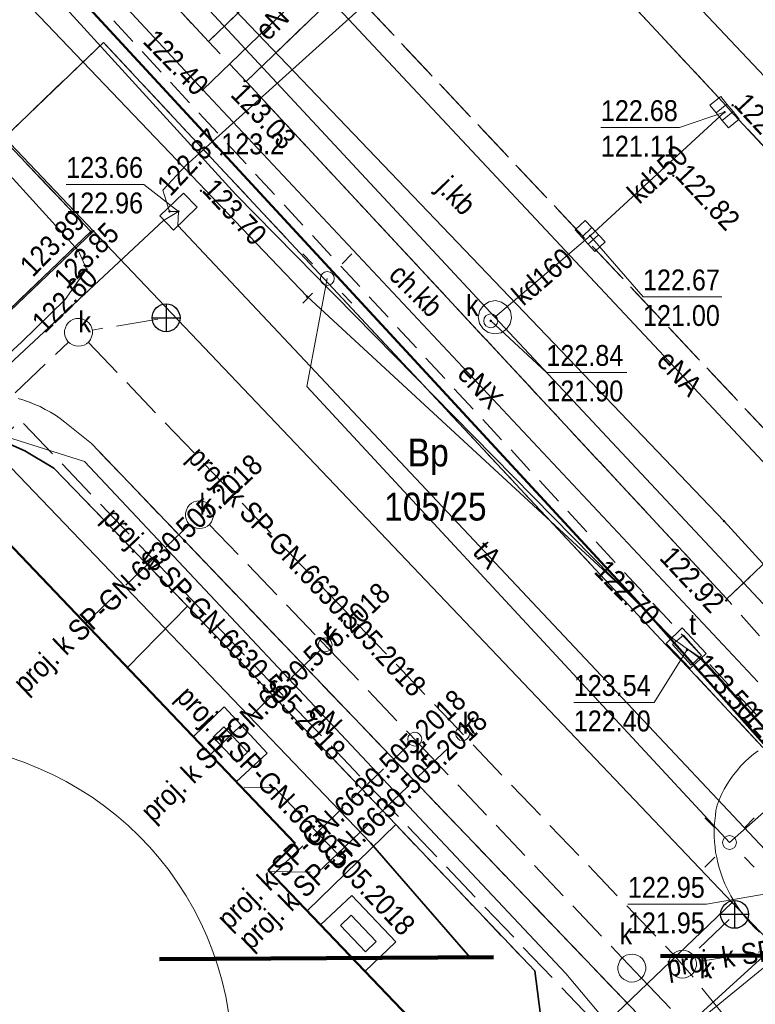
# Model space of a CAD drawing. Extents: x 6439600 to 6443631, y 5654340 to 5654937.
# Tile 43 of 54: x 6440954 to 6440980, y 5654752 to 5654787. Entities that reach past the tile are written whole.
import ezdxf
from ezdxf.enums import TextEntityAlignment as Align

# ---------------------------------------------------------------- set-up
doc = ezdxf.new("R2010")
doc.units = 0
doc.header["$MEASUREMENT"] = 0
for name, pattern in [('1.0_0.5', [1.5, 1, -0.5]), ('1.5_0.5', [2, 1.5, -0.5]), ('2', [0.9, 0.6, -0.3]), ('219-500', [0]), ('PRZER3-1', [4, 3, -1])]:
    doc.linetypes.add(name, pattern=pattern)
doc.layers.get('0').update_dxf_attribs({"color": 2, "linetype": 'CONTINUOUS', "lineweight": 5})
doc.layers.add('!wymiary', color=150, linetype='CONTINUOUS', lineweight=15)
doc.layers.add('z - MPZT', color=121, linetype='PRZER3-1', lineweight=18)
for name, color, linetype in [('203-punkt graniczny', 7, 'CONTINUOUS'), ('209-oznaczenie konturu klasyfikacyjnego', 7, 'CONTINUOUS'), ('211-numer działki ewidencyjnej', 7, 'CONTINUOUS'), ('218-kontur użytku gruntowego', 7, 'CONTINUOUS'), ('219-działka ewidencyjna', 7, 'CONTINUOUS'), ('312-budynek ewidencyjny', 7, 'CONTINUOUS'), ('chodnik', 7, 'CONTINUOUS'), ('chodnik-Atr17', 7, 'CONTINUOUS'), ('jezdnia', 7, 'CONTINUOUS'), ('jezdnia-Atr17', 7, 'CONTINUOUS'), ('komora podziemna', 7, 'CONTINUOUS'), ('kratka ściekowa', 7, 'CONTINUOUS'), ('krawężnik', 7, 'CONTINUOUS'), ('latarnia', 7, 'CONTINUOUS'), ('ogrodzenie trwałe', 7, 'CONTINUOUS'), ('pikieta naturalna', 7, 'CONTINUOUS'), ('pikieta naturalna-Atr2', 7, 'CONTINUOUS'), ('pikieta sztuczna', 7, 'CONTINUOUS'), ('pikieta sztuczna-Atr2', 7, 'CONTINUOUS'), ('przewód ciepłowniczy', 7, 'CONTINUOUS'), ('przewód elektroenergetyczny podziemny', 7, 'CONTINUOUS'), ('przewód elektroenergetyczny podziemny-Atr1', 7, 'CONTINUOUS'), ('przewód kanalizacyjny', 7, 'CONTINUOUS'), ('przewód kanalizacyjny - ob. projektowany', 7, 'CONTINUOUS'), ('przewód kanalizacyjny - ob. projektowany-Atr1', 7, 'CONTINUOUS'), ('przewód kanalizacyjny-Atr1', 7, 'CONTINUOUS'), ('przewód telekomunikacyjny podziemny', 7, 'CONTINUOUS'), ('przewód telekomunikacyjny podziemny-Atr1', 7, 'CONTINUOUS'), ('przewód wodociągowy - ob. projektowany', 7, 'CONTINUOUS'), ('przewód wodociągowy - ob. projektowany-Atr1', 7, 'CONTINUOUS'), ('rzedna', 7, 'CONTINUOUS'), ('rzedna-Atr2', 7, 'CONTINUOUS'), ('rzedna-Atr3', 7, 'CONTINUOUS'), ('studnia kanalizacyjna - ob. projektowany', 7, 'CONTINUOUS'), ('studnia kanalizacyjna - ob. projektowany-Atr17', 7, 'CONTINUOUS'), ('taras', 7, 'CONTINUOUS'), ('wylot kanału - ob. projektowany', 7, 'CONTINUOUS'), ('właz do komory lub kanału', 7, 'CONTINUOUS'), ('właz do komory lub kanału - okrągły', 7, 'CONTINUOUS'), ('właz do komory lub kanału - okrągły-Atr17', 7, 'CONTINUOUS'), ('właz do komory lub kanału-Atr17', 7, 'CONTINUOUS'), ('Zakres', 7, 'CONTINUOUS')]:
    doc.layers.add(name, color=color, linetype=linetype)
doc.styles.add('MapaZas', font='geodezja.shx', dxfattribs={"width": 0.9})
doc.linetypes.add('902-500', pattern='A,3.75,0,[1,ksztalty.shx,S=0.5,R=0,X=0,Y=0],3.75', length=7.5)
doc.linetypes.add('NLZ', pattern='A,3,-1,[35,msgB.shx,S=0.008,R=0,X=-0.5,Y=0],3', length=7)

# ---------------------------------------------------------------- blocks, each defined once
blk = doc.blocks.new('203')
at = {"linetype": 'Continuous', "lineweight": 0}
h = blk.add_hatch(color=0, dxfattribs=at)
edge = h.paths.add_edge_path()
edge.add_arc((0, 0), 0.045, 0, 360)
blk = doc.blocks.new('PW01')
at = {"linetype": 'Continuous', "lineweight": 13}
h = blk.add_hatch(color=0, dxfattribs=at)
edge = h.paths.add_edge_path()
edge.add_arc((0, 0), 0.045, 0, 360)
blk = doc.blocks.new('US22')
at = {"color": 0, "linetype": 'Continuous', "lineweight": 13}
blk.add_circle((0, 0), 0.25, dxfattribs=at)
blk = doc.blocks.new('SM01')
at = {"color": 0, "linetype": 'Continuous', "lineweight": 13}
for p, q in [((-0.53, 0.531), (-0.883, 0.884)), ((0.531, 0.531), (0.884, 0.884)), ((-0.53, -0.53), (-0.883, -0.883)), ((0.531, -0.53), (0.884, -0.883))]:
    blk.add_line(p, q, dxfattribs=at)
blk.add_circle((0, 0), 0.25, dxfattribs=at)
blk = doc.blocks.new('US05')
at = {"color": 0, "linetype": 'Continuous', "lineweight": 13}
for p, q in [((-0.525, -0.25), (-0.525, 0.25)), ((-0.525, 0.25), (-0.175, 0.25)), ((-0.175, -0.25), (-0.175, 0.25)), ((-0.175, 0.25), (0.175, 0.25)), ((0.175, -0.25), (0.175, 0.25)), ((0.175, 0.25), (0.525, 0.25)), ((0.525, -0.25), (0.525, 0.25)), ((-0.525, -0.25), (-0.175, -0.25)), ((-0.175, -0.25), (0.175, -0.25)), ((0.175, -0.25), (0.525, -0.25))]:
    blk.add_line(p, q, dxfattribs=at)
blk = doc.blocks.new('US15')
at = {"color": 0, "linetype": 'Continuous', "lineweight": 13}
blk.add_circle((0, 0), 0.25, dxfattribs=at)
blk = doc.blocks.new('SUKE')
at = {"color": 0, "linetype": 'Continuous'}
for p, q in [((0, 0.5), (0, -0.5)), ((-0.5, 0), (0.5, 0))]:
    blk.add_line(p, q, dxfattribs=at)
blk.add_circle((-0.001, -0.001), 0.5, dxfattribs=at)

msp = doc.modelspace()

# ---------------------------------------------------------------- linework, layer by layer
at = {"layer": '!wymiary', "linetype": 'Continuous', "lineweight": 18}
msp.add_circle((6440950, 5654750), 11.4, dxfattribs=at)
at = {"layer": '218-kontur użytku gruntowego', "color": 3, "linetype": 'Continuous', "lineweight": 13, "flags": 128}
for points in [[(6440964.09, 5654777.43), (6440951.87, 5654790.22)], [(6440951.87, 5654790.22), (6440964.09, 5654777.43)], [(6440909.03, 5654734.49), (6440956.42, 5654779.78)], [(6440956.42, 5654779.78), (6440909.03, 5654734.49)], [(6440956.42, 5654779.78), (6440979.36, 5654755.67)], [(6440979.36, 5654755.67), (6440956.42, 5654779.78)], [(6440975.96, 5654766.48), (6440964.09, 5654777.43)], [(6440964.09, 5654777.43), (6440975.96, 5654766.48)], [(6440984.25, 5654757.15), (6440975.96, 5654766.48)], [(6440975.96, 5654766.48), (6440984.25, 5654757.15)], [(6440979.36, 5654755.67), (6440980.87, 5654754.1)], [(6440980.87, 5654754.1), (6440979.36, 5654755.67)]]:
    msp.add_lwpolyline(points, dxfattribs=at)
at = {"layer": '219-działka ewidencyjna', "color": 3, "linetype": '219-500', "lineweight": 13, "flags": 128}
for points in [[(6440881.38, 5654871.41), (6440979.07, 5654769.37)], [(6440964.09, 5654777.43), (6440951.87, 5654790.22)], [(6440949.04, 5654787.52), (6440956.42, 5654779.78)], [(6440909.03, 5654734.49), (6440956.42, 5654779.78)], [(6440979.36, 5654755.67), (6440956.42, 5654779.78)], [(6440975.96, 5654766.48), (6440964.09, 5654777.43)], [(6440984.25, 5654757.15), (6440975.96, 5654766.48)], [(6440980.87, 5654754.1), (6440979.36, 5654755.67)]]:
    msp.add_lwpolyline(points, dxfattribs=at)
at = {"layer": '219-działka ewidencyjna', "color": 3, "linetype": '219-500', "lineweight": 13}
for points in [[(6440979.07, 5654769.37), (6441011.675, 5654733.678)], [(6440956.357, 5654733.678), (6440979.36, 5654755.67)], [(6440980.87, 5654754.1), (6440958.429, 5654733.678)]]:
    msp.add_lwpolyline(points, dxfattribs=at)
at = {"layer": '312-budynek ewidencyjny', "color": 7, "linetype": 'Continuous', "lineweight": 50, "flags": 128}
for points in [[(6440952.32, 5654769.67), (6440963.67, 5654757.79)], [(6440963.67, 5654757.79), (6440962.7, 5654756.84)], [(6440962.7, 5654756.84), (6440968.82, 5654750.43)]]:
    msp.add_lwpolyline(points, dxfattribs=at)
at = {"layer": 'chodnik', "color": 7, "linetype": '1.0_0.5', "lineweight": 13, "flags": 128}
msp.add_lwpolyline([(6440980.53, 5654762.09), (6440987.28, 5654754.96), (6440987.44, 5654755.1), (6440987.65, 5654755.28), (6440987.85, 5654755.46), (6440988.04, 5654755.64), (6440988.23, 5654755.83), (6440988.42, 5654756.02), (6440988.61, 5654756.22), (6440988.69, 5654756.31), (6440981.97, 5654763.41), (6440979.17, 5654766.58), (6440961.9, 5654785.16), (6440960.55, 5654786.59), (6440955.77, 5654791.75), (6440951.12, 5654796.56), (6440949.8, 5654795.26)], close=True, dxfattribs=at)
at = {"layer": 'chodnik', "color": 7, "linetype": '1.0_0.5', "lineweight": 13}
for points in [[(6440977.06, 5654750.53), (6440956.35, 5654772.15), (6440955.39, 5654772.92), (6440955.22, 5654773.05), (6440955.05, 5654773.17), (6440954.87, 5654773.28), (6440954.69, 5654773.38), (6440954.5, 5654773.48), (6440954.31, 5654773.56), (6440954.15, 5654773.63), (6440953.92, 5654773.71), (6440953.72, 5654773.77)], [(6440952.81, 5654772.39), (6440953.95, 5654771.89), (6440954.99, 5654771.27), (6440959.8, 5654766.31), (6440967.28, 5654758.47), (6440972.27, 5654753.22), (6440972.52, 5654751.27), (6440966.46, 5654745.53), (6440961.89, 5654741.19), (6440958.59, 5654738.08), (6440955.67, 5654735.26), (6440954.022, 5654733.678)]]:
    msp.add_lwpolyline(points, dxfattribs=at)
at = {"layer": 'jezdnia', "color": 7, "linetype": '1.5_0.5', "lineweight": 13}
for points in [[(6440861.609, 5654900.411), (6440863.69, 5654898.18), (6440871.93, 5654889.17), (6440876.06, 5654884.79), (6440879.48, 5654881.22), (6440906.8, 5654851.86), (6440923.44, 5654833.94), (6440929.76, 5654827.01), (6440946.76, 5654808.73), (6440952.95, 5654802.31), (6440964.82, 5654789.35), (6440983.59, 5654769.41), (6440986.02, 5654766.81), (6440986.68, 5654766.1), (6440989.64, 5654762.78), (6440998.11, 5654753.44), (6441004.18, 5654747.07), (6441016.644, 5654733.678)], [(6441026.268, 5654733.678), (6441014.05, 5654746.81), (6441013.69, 5654747.24), (6440979.44, 5654783.96), (6440979.03, 5654784.41), (6440957.47, 5654807.58), (6440948.41, 5654817.56), (6440937.72, 5654829.04), (6440912.17, 5654856.41), (6440871.169, 5654900.411)], [(6440980.47, 5654761.24), (6440977.87, 5654764.02), (6440976.98, 5654764.93), (6440956.78, 5654786.56), (6440953.17, 5654783.1), (6440956.33, 5654779.77), (6440949.03, 5654772.79)], [(6440927.47, 5654752.22), (6440932.21, 5654756.9), (6440935.64, 5654760), (6440949.03, 5654772.79), (6440956.33, 5654779.77), (6440953.17, 5654783.1), (6440952.1, 5654784.15), (6440922.97, 5654756.33), (6440899.252, 5654733.678)], [(6440953.72, 5654773.77), (6440953.92, 5654773.71), (6440954.15, 5654773.63), (6440954.31, 5654773.56), (6440954.5, 5654773.48), (6440954.69, 5654773.38), (6440954.87, 5654773.28), (6440955.05, 5654773.17), (6440955.22, 5654773.05), (6440955.39, 5654772.92), (6440956.35, 5654772.15), (6440977.06, 5654750.53)], [(6440980.34, 5654754.61), (6440980.17, 5654754.78), (6440980.01, 5654754.95), (6440979.85, 5654755.13), (6440979.78, 5654755.22), (6440979.7, 5654755.32), (6440979.57, 5654755.51), (6440979.44, 5654755.71), (6440979.32, 5654755.92), (6440979.21, 5654756.13), (6440979.1, 5654756.34), (6440979.01, 5654756.56), (6440978.95, 5654756.74), (6440978.89, 5654756.92), (6440978.85, 5654757.1), (6440978.81, 5654757.29), (6440978.77, 5654757.48), (6440978.75, 5654757.66), (6440978.73, 5654757.85), (6440978.72, 5654758.04), (6440978.72, 5654758.23), (6440978.72, 5654758.42), (6440978.74, 5654758.61), (6440978.76, 5654758.8), (6440978.78, 5654758.98), (6440978.82, 5654759.17), (6440978.9, 5654759.36), (6440978.98, 5654759.55), (6440979.07, 5654759.74), (6440979.18, 5654759.92), (6440979.29, 5654760.09), (6440979.41, 5654760.26), (6440979.54, 5654760.42), (6440979.68, 5654760.58), (6440979.82, 5654760.73), (6440979.97, 5654760.87), (6440980.13, 5654761), (6440980.3, 5654761.12)]]:
    msp.add_lwpolyline(points, dxfattribs=at)
at = {"layer": 'jezdnia', "color": 7, "linetype": '1.5_0.5', "lineweight": 13, "flags": 128}
for points in [[(6440958.55, 5654794.4), (6440958.47, 5654794.31), (6440955.77, 5654791.75), (6440960.55, 5654786.59), (6440963.42, 5654789.37), (6440963.61, 5654789.52), (6440963.84, 5654789.62), (6440964.08, 5654789.65), (6440964.32, 5654789.63), (6440964.55, 5654789.55), (6440964.82, 5654789.35), (6440952.95, 5654802.31), (6440946.76, 5654808.73), (6440948.08, 5654806.84), (6440948.28, 5654806.4), (6440948.44, 5654805.94), (6440948.55, 5654805.46), (6440948.6, 5654804.97), (6440948.61, 5654804.48), (6440948.58, 5654804), (6440948.55, 5654803.8), (6440948.49, 5654803.52), (6440948.35, 5654803.05), (6440948.18, 5654802.6), (6440947.96, 5654802.17), (6440947.69, 5654801.75), (6440947.38, 5654801.38), (6440947.05, 5654801.02), (6440945.72, 5654799.71), (6440944.2, 5654798.25), (6440948.36, 5654793.9), (6440949.8, 5654795.26), (6440951.15, 5654796.59), (6440951.52, 5654796.91), (6440951.93, 5654797.19), (6440952.36, 5654797.42), (6440952.82, 5654797.62), (6440953.29, 5654797.75), (6440953.78, 5654797.84), (6440954.1, 5654797.86), (6440954.76, 5654797.84), (6440955.25, 5654797.77), (6440955.73, 5654797.64), (6440956.19, 5654797.47), (6440956.62, 5654797.24), (6440957.04, 5654796.96), (6440958.63, 5654795.72), (6440958.69, 5654795.62), (6440958.75, 5654795.51), (6440958.79, 5654795.4), (6440958.82, 5654795.29), (6440958.82, 5654795.17), (6440958.82, 5654795), (6440958.81, 5654794.93), (6440958.79, 5654794.81), (6440958.75, 5654794.7), (6440958.69, 5654794.59), (6440958.63, 5654794.49)], [(6440983.59, 5654769.41), (6440964.82, 5654789.35), (6440964.91, 5654789.25), (6440965.03, 5654789.03), (6440965.09, 5654788.8), (6440965.1, 5654788.56), (6440965.04, 5654788.32), (6440964.94, 5654788.11), (6440964.79, 5654787.93), (6440961.9, 5654785.16), (6440979.17, 5654766.58), (6440982.19, 5654769.45), (6440982.28, 5654769.53), (6440982.38, 5654769.6), (6440982.48, 5654769.64), (6440982.6, 5654769.69), (6440982.71, 5654769.72), (6440982.83, 5654769.73), (6440982.91, 5654769.73), (6440983.07, 5654769.7), (6440983.19, 5654769.67), (6440983.3, 5654769.63), (6440983.4, 5654769.57), (6440983.5, 5654769.49)]]:
    msp.add_lwpolyline(points, close=True, dxfattribs=at)
at = {"layer": 'komora podziemna', "color": 30, "linetype": 'Continuous', "lineweight": 13, "flags": 128}
for points in [[(6440959.65, 5654781.15), (6440960.14, 5654780.64), (6440959.29, 5654779.82), (6440958.8, 5654780.33)], [(6440977.57, 5654765.54), (6440978.43, 5654764.62), (6440977.85, 5654764.08), (6440976.99, 5654764.98)]]:
    msp.add_lwpolyline(points, close=True, dxfattribs=at)
at = {"layer": 'komora podziemna', "color": 32, "linetype": 'Continuous', "lineweight": 13, "flags": 128}
msp.add_lwpolyline([(6440971.27, 5654777.1), (6440971.4, 5654776.91), (6440971.44, 5654776.67), (6440971.39, 5654776.45), (6440971.26, 5654776.26), (6440971.06, 5654776.13), (6440970.83, 5654776.09), (6440970.6, 5654776.14), (6440970.42, 5654776.27), (6440970.29, 5654776.47), (6440970.24, 5654776.7), (6440970.3, 5654776.93), (6440970.43, 5654777.11), (6440970.62, 5654777.24), (6440970.86, 5654777.29), (6440971.08, 5654777.23)], close=True, dxfattribs=at)
at = {"layer": 'krawężnik', "color": 7, "linetype": 'Continuous', "lineweight": 13, "flags": 128}
for points in [[(6440948.99, 5654816.93), (6440957.47, 5654807.58), (6440979.03, 5654784.41), (6440979.44, 5654783.96), (6441013.69, 5654747.24)], [(6440955.77, 5654791.75), (6440960.55, 5654786.59), (6440963.42, 5654789.37)], [(6440964.79, 5654787.93), (6440961.9, 5654785.16), (6440979.17, 5654766.58), (6440982.19, 5654769.45), (6440982.28, 5654769.53), (6440982.38, 5654769.6), (6440982.48, 5654769.64), (6440982.6, 5654769.69), (6440982.71, 5654769.72), (6440982.83, 5654769.73), (6440982.91, 5654769.73), (6440983.07, 5654769.7), (6440983.19, 5654769.67), (6440983.3, 5654769.63), (6440983.4, 5654769.57), (6440983.5, 5654769.49), (6440983.59, 5654769.41)]]:
    msp.add_lwpolyline(points, dxfattribs=at)
at = {"layer": 'krawężnik', "color": 7, "linetype": 'Continuous', "lineweight": 13}
for points in [[(6440980.47, 5654761.24), (6440977.87, 5654764.02), (6440976.98, 5654764.93), (6440956.78, 5654786.56), (6440953.17, 5654783.1), (6440956.33, 5654779.77), (6440949.03, 5654772.79)], [(6440953.72, 5654773.77), (6440953.92, 5654773.71), (6440954.12, 5654773.64), (6440954.31, 5654773.56), (6440954.5, 5654773.48), (6440954.69, 5654773.38), (6440954.87, 5654773.28), (6440955.05, 5654773.17), (6440955.22, 5654773.05), (6440955.39, 5654772.92), (6440956.35, 5654772.15), (6440977.06, 5654750.53)], [(6440980.34, 5654754.61), (6440980.17, 5654754.78), (6440980.01, 5654754.95), (6440979.85, 5654755.13), (6440979.7, 5654755.32), (6440979.57, 5654755.51), (6440979.44, 5654755.71), (6440979.32, 5654755.92), (6440979.21, 5654756.13), (6440979.1, 5654756.34), (6440979.01, 5654756.56), (6440978.95, 5654756.74), (6440978.89, 5654756.92), (6440978.85, 5654757.1), (6440978.81, 5654757.29), (6440978.77, 5654757.48), (6440978.75, 5654757.66), (6440978.73, 5654757.85), (6440978.72, 5654758.04), (6440978.72, 5654758.23), (6440978.72, 5654758.42), (6440978.74, 5654758.61), (6440978.76, 5654758.8), (6440978.78, 5654758.98), (6440978.82, 5654759.17), (6440978.9, 5654759.36), (6440978.98, 5654759.55), (6440979.07, 5654759.74), (6440979.18, 5654759.92), (6440979.29, 5654760.09), (6440979.41, 5654760.26), (6440979.54, 5654760.42), (6440979.68, 5654760.58), (6440979.82, 5654760.73), (6440979.97, 5654760.87), (6440980.13, 5654761), (6440980.3, 5654761.12)]]:
    msp.add_lwpolyline(points, dxfattribs=at)
at = {"layer": 'ogrodzenie trwałe', "color": 7, "linetype": '902-500', "lineweight": 35, "flags": 128}
for points in [[(6440947.04, 5654762.56), (6440944.06, 5654765.67), (6440948.62, 5654770.16), (6440950.51, 5654771.85), (6440951.59, 5654772.26), (6440952.81, 5654772.39), (6440953.95, 5654771.89), (6440954.99, 5654771.27), (6440959.8, 5654766.31)], [(6440959.8, 5654766.31), (6440957.64, 5654764.11)], [(6440959.8, 5654766.31), (6440967.28, 5654758.47)], [(6440967.28, 5654758.47), (6440964.1, 5654755.37)], [(6440967.28, 5654758.47), (6440972.27, 5654753.22), (6440972.52, 5654751.27), (6440966.46, 5654745.53)]]:
    msp.add_lwpolyline(points, dxfattribs=at)
at = {"layer": 'przewód ciepłowniczy', "color": 212, "linetype": 'Continuous', "lineweight": 13, "flags": 128}
msp.add_lwpolyline([(6440996.08, 5654767.94), (6440985.86, 5654779.56), (6440988.36, 5654781.95), (6440985.72, 5654784.83), (6440983.15, 5654782.56), (6440958.66, 5654808.49), (6440928.7, 5654840.55)], dxfattribs=at)
at = {"layer": 'przewód elektroenergetyczny podziemny', "color": 1, "linetype": 'Continuous', "lineweight": 13, "flags": 128}
for points in [[(6440960.35, 5654784.85), (6440942.8, 5654803.7)], [(6440936.91, 5654799.64), (6440937.7, 5654799.42), (6440941.36, 5654796.36), (6440946.33, 5654790.53), (6440947.53, 5654788.53), (6440951.18, 5654784.24), (6440955.88, 5654779.07), (6440956.17, 5654778.41), (6440955.4, 5654777.33), (6440953.83, 5654775.79), (6440948.55, 5654770.96), (6440943.25, 5654765.98), (6440935.85, 5654774.3)], [(6440960.35, 5654784.85), (6440964.35, 5654788.72)], [(6440964.35, 5654788.72), (6440983.82, 5654767.93), (6440983.87, 5654767.7)], [(6440980.28, 5654763.6), (6440960.35, 5654784.85)], [(6440984.63, 5654739.73), (6440973.39, 5654753.12), (6440956.1, 5654771.51), (6440952.56, 5654772.62), (6440949.8, 5654772.07), (6440934.55, 5654757.4), (6440934.78, 5654756.64), (6440930.25, 5654752.06), (6440929.77, 5654752.06), (6440929.3, 5654752.52)]]:
    msp.add_lwpolyline(points, dxfattribs=at)
at = {"layer": 'przewód elektroenergetyczny podziemny', "color": 1, "linetype": 'Continuous', "lineweight": 13}
msp.add_lwpolyline([(6440964.82, 5654778.08), (6440964.08, 5654774.2), (6440979.27, 5654757.83), (6440981.21, 5654759.54), (6440984.23, 5654756.38), (6440975.58, 5654749.32), (6440972.87, 5654749.59), (6440969.15, 5654746.05), (6440956.085, 5654733.678)], dxfattribs=at)
at = {"layer": 'przewód kanalizacyjny', "color": 34, "linetype": 'Continuous', "lineweight": 13, "flags": 128}
for points in [[(6440970.84, 5654776.69), (6440946.98, 5654802.32)], [(6440979.09, 5654784.05), (6440974.26, 5654779.61)], [(6440970.84, 5654776.69), (6440974.26, 5654779.61)], [(6441005.55, 5654739.63), (6440970.84, 5654776.69)]]:
    msp.add_lwpolyline(points, dxfattribs=at)
at = {"layer": 'przewód kanalizacyjny - ob. projektowany', "color": 34, "linetype": '1.5_0.5', "lineweight": 13, "flags": 128}
for points in [[(6440958.73, 5654776.62), (6440956.38, 5654776.23)], [(6440937.55, 5654743.28), (6440933.23, 5654750.6), (6440933.21, 5654751.47), (6440936.17, 5654757.09), (6440936.77, 5654757.87), (6440950.82, 5654771.31), (6440955.53, 5654775.81)], [(6440956.23, 5654775.79), (6440969.51, 5654761.91), (6440969.85, 5654761.55), (6440977.24, 5654753.82), (6440977.9, 5654753.07), (6440982.73, 5654747.09)], [(6440956.13, 5654765.69), (6440959.88, 5654769.26)], [(6440960.62, 5654760.99), (6440964.56, 5654764.74)], [(6440962.86, 5654756.67), (6440967.77, 5654761.36)], [(6440965.18, 5654757.42), (6440969.5, 5654761.55)], [(6440961.83, 5654759.82), (6440962.92, 5654759.8)], [(6440962.92, 5654759.8), (6440965.18, 5654757.42)], [(6440964.49, 5654756.76), (6440965.18, 5654757.42)], [(6440962.72, 5654756.79), (6440964.49, 5654756.76)], [(6440979.26, 5654755.07), (6440977.95, 5654753.81)], [(6440985.73, 5654754.77), (6440978.08, 5654753.54)]]:
    msp.add_lwpolyline(points, dxfattribs=at)
at = {"layer": 'przewód kanalizacyjny - ob. projektowany', "color": 34, "linetype": '1.5_0.5', "lineweight": 13}
msp.add_lwpolyline([(6440960.58, 5654769.25), (6440964.56, 5654765.1), (6440964.91, 5654764.74), (6440967.78, 5654761.72), (6440968.13, 5654761.35), (6440975.42, 5654753.68), (6440976.11, 5654752.96), (6440981.18, 5654747.63), (6440981.85, 5654746.88), (6440987.29, 5654740.33), (6440987.94, 5654739.6), (6440993.609, 5654733.678)], dxfattribs=at)
at = {"layer": 'przewód telekomunikacyjny podziemny', "color": 30, "linetype": 'Continuous', "lineweight": 13, "flags": 128}
for points in [[(6440896.06, 5654886.22), (6440896.21, 5654886.03), (6440897.08, 5654884.4), (6440913.81, 5654866.78), (6440927.32, 5654852.53), (6440929.66, 5654850.26), (6440943.37, 5654835.92), (6440943.23, 5654833.76), (6440943.88, 5654833), (6440944.06, 5654832.83), (6440944.21, 5654832.6), (6440957.71, 5654818.26), (6440976.44, 5654797.84), (6440976.62, 5654797.65), (6440976.45, 5654797.52), (6440972.18, 5654793.34), (6440959.74, 5654782.14), (6440958.91, 5654781.25), (6440959.15, 5654780.49), (6440959.47, 5654780.49)], [(6440943.53, 5654800.66), (6440944.02, 5654800.3), (6440961.53, 5654781.1), (6440977.2, 5654765.18), (6440977.71, 5654764.81)], [(6440934.95, 5654757.81), (6440935.15, 5654758), (6440958.94, 5654780.16), (6440959.47, 5654780.49)], [(6440977.71, 5654764.81), (6440978.22, 5654764.43), (6440983.21, 5654758.94), (6440983.25, 5654757.74), (6440982.55, 5654756.66), (6440982.09, 5654756.26)]]:
    msp.add_lwpolyline(points, dxfattribs=at)
at = {"layer": 'przewód telekomunikacyjny podziemny', "color": 30, "linetype": 'Continuous', "lineweight": 13}
for points in [[(6440959.47, 5654780.49), (6440959.45, 5654779.98), (6440981.69, 5654756.36), (6440982.09, 5654756.26), (6440982.18, 5654755.84), (6440992.17, 5654745.23), (6440992.52, 5654745.06), (6440992.13, 5654744.58), (6440981.074, 5654733.678)], [(6441006.119, 5654733.678), (6440996.73, 5654744.11), (6440978.27, 5654764.44), (6440977.71, 5654764.81)]]:
    msp.add_lwpolyline(points, dxfattribs=at)
at = {"layer": 'przewód wodociągowy - ob. projektowany', "color": 5, "linetype": '1.5_0.5', "lineweight": 13, "flags": 128}
msp.add_lwpolyline([(6440951.19, 5654752.68), (6440950.28, 5654751.8), (6440946.06, 5654751.72), (6440939.11, 5654759.07), (6440953.8, 5654772.99), (6440974.82, 5654750.96), (6440975.65, 5654750.09), (6440978.27, 5654747.33), (6440978.6, 5654746.99), (6440978.86, 5654746.71)], dxfattribs=at)
at = {"layer": 'rzedna-Atr2', "color": 34, "lineweight": 13, "flags": 128}
for points in [[(6440979.09, 5654784.05), (6440977.47, 5654783.5), (6440974.648, 5654783.5)], [(6440974.26, 5654779.61), (6440976.16, 5654777.42), (6440978.987, 5654777.42)]]:
    msp.add_lwpolyline(points, dxfattribs=at)
at = {"layer": 'rzedna-Atr2', "color": 30, "lineweight": 13, "flags": 128}
msp.add_lwpolyline([(6440959.47, 5654780.49), (6440958.23, 5654781.46), (6440955.44, 5654781.46)], dxfattribs=at)
at = {"layer": 'rzedna-Atr2', "color": 7, "lineweight": 13, "flags": 128}
for points in [[(6440970.69, 5654776.56), (6440972.69, 5654774.71), (6440975.576, 5654774.71)], [(6440977.74, 5654764.74), (6440976.56, 5654762.86), (6440973.674, 5654762.86)], [(6440982.11, 5654756.25), (6440978.44, 5654755.61), (6440975.618, 5654755.61)]]:
    msp.add_lwpolyline(points, dxfattribs=at)
at = {"layer": 'studnia kanalizacyjna - ob. projektowany', "color": 34, "linetype": 'Continuous', "lineweight": 13, "flags": 128}
for points in [[(6440955.58, 5654775.75), (6440955.5, 5654775.82), (6440955.44, 5654775.91), (6440955.4, 5654776), (6440955.38, 5654776.1), (6440955.38, 5654776.21), (6440955.41, 5654776.31), (6440955.45, 5654776.41), (6440955.51, 5654776.49), (6440955.59, 5654776.56), (6440955.68, 5654776.61), (6440955.78, 5654776.64), (6440955.89, 5654776.65), (6440955.99, 5654776.64), (6440956.09, 5654776.6), (6440956.18, 5654776.55), (6440956.26, 5654776.48), (6440956.32, 5654776.39), (6440956.36, 5654776.3), (6440956.38, 5654776.2), (6440956.38, 5654776.09), (6440956.35, 5654775.99), (6440956.31, 5654775.89), (6440956.25, 5654775.81), (6440956.17, 5654775.74), (6440956.08, 5654775.69), (6440955.98, 5654775.66), (6440955.87, 5654775.65), (6440955.77, 5654775.66), (6440955.67, 5654775.7)], [(6440959.85, 5654769.27), (6440959.79, 5654769.36), (6440959.75, 5654769.45), (6440959.73, 5654769.55), (6440959.73, 5654769.66), (6440959.76, 5654769.76), (6440959.8, 5654769.86), (6440959.86, 5654769.94), (6440959.94, 5654770.01), (6440960.03, 5654770.06), (6440960.13, 5654770.09), (6440960.24, 5654770.1), (6440960.34, 5654770.09), (6440960.44, 5654770.05), (6440960.53, 5654770), (6440960.61, 5654769.93), (6440960.67, 5654769.84), (6440960.71, 5654769.75), (6440960.73, 5654769.65), (6440960.73, 5654769.54), (6440960.7, 5654769.44), (6440960.66, 5654769.34), (6440960.6, 5654769.26), (6440960.52, 5654769.19), (6440960.43, 5654769.14), (6440960.33, 5654769.11), (6440960.22, 5654769.1), (6440960.12, 5654769.11), (6440960.02, 5654769.15), (6440959.93, 5654769.2)], [(6440975.46, 5654752.92), (6440975.38, 5654752.99), (6440975.32, 5654753.08), (6440975.28, 5654753.17), (6440975.26, 5654753.27), (6440975.26, 5654753.38), (6440975.29, 5654753.48), (6440975.33, 5654753.58), (6440975.39, 5654753.66), (6440975.47, 5654753.73), (6440975.56, 5654753.78), (6440975.66, 5654753.81), (6440975.77, 5654753.82), (6440975.87, 5654753.81), (6440975.97, 5654753.77), (6440976.06, 5654753.72), (6440976.14, 5654753.65), (6440976.2, 5654753.56), (6440976.24, 5654753.47), (6440976.26, 5654753.37), (6440976.26, 5654753.26), (6440976.23, 5654753.16), (6440976.19, 5654753.06), (6440976.13, 5654752.98), (6440976.05, 5654752.91), (6440975.96, 5654752.86), (6440975.86, 5654752.83), (6440975.75, 5654752.82), (6440975.65, 5654752.83), (6440975.55, 5654752.87)], [(6440977.2, 5654753.13), (6440977.14, 5654753.22), (6440977.1, 5654753.31), (6440977.08, 5654753.41), (6440977.08, 5654753.52), (6440977.11, 5654753.62), (6440977.15, 5654753.72), (6440977.21, 5654753.8), (6440977.29, 5654753.87), (6440977.38, 5654753.92), (6440977.48, 5654753.95), (6440977.59, 5654753.96), (6440977.69, 5654753.95), (6440977.79, 5654753.91), (6440977.88, 5654753.86), (6440977.96, 5654753.79), (6440978.02, 5654753.7), (6440978.06, 5654753.61), (6440978.08, 5654753.51), (6440978.08, 5654753.4), (6440978.05, 5654753.3), (6440978.01, 5654753.2), (6440977.95, 5654753.12), (6440977.87, 5654753.05), (6440977.78, 5654753), (6440977.68, 5654752.97), (6440977.57, 5654752.96), (6440977.47, 5654752.97), (6440977.37, 5654753.01), (6440977.28, 5654753.06)]]:
    msp.add_lwpolyline(points, close=True, dxfattribs=at)
at = {"layer": 'taras', "color": 0, "lineweight": 13}
for p, q in [((6440960.01, 5654761.63), (6440961.12, 5654762.7)), ((6440961.12, 5654762.7), (6440962.66, 5654761.04)), ((6440960.715, 5654761.614), (6440961.1, 5654761.986)), ((6440961.1, 5654761.986), (6440961.953, 5654761.067)), ((6440961.55, 5654760.01), (6440960.01, 5654761.63)), ((6440961.572, 5654760.713), (6440960.715, 5654761.614)), ((6440962.66, 5654761.04), (6440961.55, 5654760.01)), ((6440961.953, 5654761.067), (6440961.572, 5654760.713)), ((6440964.58, 5654754.87), (6440965.7, 5654755.93)), ((6440965.7, 5654755.93), (6440967.28, 5654754.26)), ((6440965.288, 5654754.852), (6440965.681, 5654755.223)), ((6440965.681, 5654755.223), (6440966.575, 5654754.278)), ((6440966.17, 5654753.2), (6440964.58, 5654754.87)), ((6440966.187, 5654753.908), (6440965.288, 5654754.852)), ((6440967.28, 5654754.26), (6440966.17, 5654753.2)), ((6440966.575, 5654754.278), (6440966.187, 5654753.908))]:
    msp.add_line(p, q, dxfattribs=at)
at = {"layer": 'właz do komory lub kanału', "color": 7, "linetype": 'Continuous', "lineweight": 13, "flags": 128}
msp.add_lwpolyline([(6440977.22, 5654764.94), (6440977.61, 5654765.27), (6440978.26, 5654764.54), (6440977.89, 5654764.2)], close=True, dxfattribs=at)
at = {"layer": 'z - MPZT', "linetype": 'NLZ', "lineweight": 35}
msp.add_lwpolyline([(6440843.901, 5654890.362), (6440846.24, 5654888.07), (6440844.135, 5654885.935), (6440857.345, 5654871.543), (6440966.374, 5654757.819), (6440969.947, 5654753.703)], dxfattribs=at)
at = {"layer": 'z - MPZT', "linetype": 'Continuous', "lineweight": 50}
msp.add_lwpolyline([(6440987.32, 5654753.81), (6440984.25, 5654757.15), (6440975.96, 5654766.48), (6440869.606, 5654881.516), (6440862.895, 5654890.282)], dxfattribs=at)
at = {"layer": 'Zakres', "color": 221, "linetype": '2', "lineweight": 140, "ltscale": 20, "flags": 128}
msp.add_lwpolyline([(6441020.39, 5654892.11), (6440805.9, 5654889.86), (6440806.46, 5654752.7), (6441021.62, 5654754.02)], close=True, dxfattribs=at)

# ---------------------------------------------------------------- block references
at = {"layer": '203-punkt graniczny', "color": 3, "linetype": 'Continuous', "lineweight": 13}
for p in [(6440956.42, 5654779.78), (6440964.09, 5654777.43), (6440979.07, 5654769.37), (6440975.96, 5654766.48), (6440979.36, 5654755.67)]:
    msp.add_blockref('203', p, dxfattribs=at)
at = {"layer": 'kratka ściekowa', "color": 34, "linetype": 'Continuous', "lineweight": 13}
for p, rotation in [((6440979.09, 5654784.05), 129.07), ((6440974.26, 5654779.61), 132.84)]:
    msp.add_blockref('US05', p, dxfattribs=dict(at, rotation=rotation))
at = {"layer": 'latarnia', "color": 7, "linetype": 'Continuous', "lineweight": 13}
for p in [(6440964.82, 5654778.08), (6440979.27, 5654757.83)]:
    msp.add_blockref('SM01', p, dxfattribs=at)
at = {"layer": 'pikieta naturalna', "color": 7, "linetype": 'Continuous', "lineweight": 13}
msp.add_blockref('PW01', (6440961.01, 5654782.54), dxfattribs=at)
at = {"layer": 'pikieta sztuczna', "color": 7, "linetype": 'Continuous', "lineweight": 13}
for p in [(6440961.85, 5654785.17), (6440979.38, 5654784.3), (6440977.25, 5654781.77), (6440960.28, 5654781.23), (6440956.32, 5654779.71), (6440956.33, 5654779.77), (6440979.15, 5654766.52)]:
    msp.add_blockref('PW01', p, dxfattribs=at)
at = {"layer": 'rzedna', "color": 1, "linetype": 'Continuous', "lineweight": 13}
for p in [(6440960.35, 5654784.85), (6440956.17, 5654778.41)]:
    msp.add_blockref('PW01', p, dxfattribs=at)
at = {"layer": 'rzedna', "color": 34, "linetype": 'Continuous', "lineweight": 13}
for p in [(6440979.09, 5654784.05), (6440974.26, 5654779.61), (6440970.69, 5654776.56)]:
    msp.add_blockref('PW01', p, dxfattribs=at)
at = {"layer": 'rzedna', "color": 30, "linetype": 'Continuous', "lineweight": 13}
for p in [(6440959.15, 5654780.49), (6440959.47, 5654780.49), (6440977.2, 5654765.18), (6440977.74, 5654764.74), (6440978.22, 5654764.43), (6440978.27, 5654764.44)]:
    msp.add_blockref('PW01', p, dxfattribs=at)
at = {"layer": 'studnia kanalizacyjna - ob. projektowany', "color": 34, "linetype": 'Continuous', "lineweight": 13}
for p in [(6440964.74, 5654764.93), (6440969.68, 5654761.74), (6440967.96, 5654761.54)]:
    msp.add_blockref('US15', p, dxfattribs=at)
at = {"layer": 'wylot kanału - ob. projektowany', "color": 34, "linetype": 'Continuous', "lineweight": 13}
for p in [(6440959.03, 5654776.67), (6440979.45, 5654755.25)]:
    msp.add_blockref('SUKE', p, dxfattribs=at)
at = {"layer": 'właz do komory lub kanału - okrągły', "color": 7, "linetype": 'Continuous', "lineweight": 13}
msp.add_blockref('US22', (6440970.69, 5654776.56), dxfattribs=at)

# ---------------------------------------------------------------- texts
at = {"layer": '209-oznaczenie konturu klasyfikacyjnego', "color": 3, "linetype": 'Continuous', "lineweight": 13, "style": 'MapaZas', "width": 0.9}
msp.add_text('Bp', height=1, dxfattribs=at).set_placement((6440967.709, 5654772.331), align=Align.TOP_LEFT)
at = {"layer": '211-numer działki ewidencyjnej', "color": 3, "linetype": 'Continuous', "lineweight": 13, "style": 'MapaZas', "width": 0.9}
msp.add_text('105/25', height=1, dxfattribs=at).set_placement((6440966.86, 5654769.39))
at = {"layer": 'chodnik-Atr17', "color": 7, "lineweight": 13, "style": 'MapaZas', "width": 0.9}
msp.add_text('ch.kb', height=0.75, rotation=315.278, dxfattribs=at).set_placement((6440966.98, 5654778.15))
at = {"layer": 'jezdnia-Atr17', "color": 7, "lineweight": 13, "style": 'MapaZas', "width": 0.9}
msp.add_text('j.kb', height=0.75, rotation=314.198, dxfattribs=at).set_placement((6440968.71, 5654781.3))
at = {"layer": 'pikieta naturalna-Atr2', "color": 7, "lineweight": 13, "style": 'MapaZas', "width": 0.9}
msp.add_text('123.2', height=0.75, dxfattribs=at).set_placement((6440961.01, 5654782.54))
at = {"layer": 'pikieta sztuczna-Atr2', "color": 7, "lineweight": 13, "style": 'MapaZas', "width": 0.9}
msp.add_text('123.03', height=0.75, rotation=313.65, dxfattribs=at).set_placement((6440961.85, 5654785.17), align=Align.TOP_LEFT)
for s, rotation, p in [('122.85', 312.899, (6440979.38, 5654784.3)), ('122.82', 313.006, (6440977.27, 5654781.76)), ('123.70', 312.904, (6440960.28, 5654781.23)), ('123.89', 45.465, (6440954.24, 5654778.1)), ('123.85', 45.49, (6440955.46, 5654777.66))]:
    msp.add_text(s, height=0.75, rotation=rotation, dxfattribs=at).set_placement(p)
msp.add_text('122.92', height=0.75, rotation=313.15, dxfattribs=at).set_placement((6440979.15, 5654766.52), align=Align.TOP_RIGHT)
at = {"layer": 'przewód elektroenergetyczny podziemny-Atr1', "color": 1, "lineweight": 13, "style": 'MapaZas', "width": 0.9}
for s, rotation, p in [('eN', 44.05, (6440962.83, 5654787.25)), ('eNA', 313.12, (6440977.48, 5654774.69)), ('eNX', 313.164, (6440970.32, 5654774.23)), ('eN', 313.234, (6440964.75, 5654762.32))]:
    msp.add_text(s, height=0.75, rotation=rotation, dxfattribs=at).set_placement(p, align=Align.MIDDLE_CENTER)
at = {"layer": 'przewód kanalizacyjny - ob. projektowany-Atr1', "color": 34, "lineweight": 13, "style": 'MapaZas', "width": 0.9}
for rotation, p in [(43.591, (6440958.01, 5654767.48)), (313.36, (6440964.09, 5654767.57)), (43.584, (6440962.59, 5654762.87)), (313.52, (6440963.69, 5654758.98)), (43.687, (6440965.32, 5654759.02)), (43.71, (6440966.09, 5654758.29)), (9.13, (6440982.86, 5654754.31))]:
    msp.add_text('proj. k SP-GN.6630.505.2018', height=0.75, rotation=rotation, dxfattribs=at).set_placement(p, align=Align.MIDDLE_CENTER)
at = {"layer": 'przewód kanalizacyjny-Atr1', "color": 34, "lineweight": 13, "style": 'MapaZas', "width": 0.9}
for s, rotation, p in [('kd150', 42.591, (6440976.68, 5654781.83)), ('kd160', 40.491, (6440972.55, 5654778.15))]:
    msp.add_text(s, height=0.75, rotation=rotation, dxfattribs=at).set_placement(p, align=Align.MIDDLE_CENTER)
at = {"layer": 'przewód telekomunikacyjny podziemny-Atr1', "color": 30, "lineweight": 13, "style": 'MapaZas', "width": 0.9}
msp.add_text('tA', height=0.75, rotation=313.276, dxfattribs=at).set_placement((6440970.57, 5654768.17), align=Align.MIDDLE_CENTER)
at = {"layer": 'przewód wodociągowy - ob. projektowany-Atr1', "color": 5, "lineweight": 13, "style": 'MapaZas', "width": 0.9}
msp.add_text('proj. w SP-GN.6630.505.2018', height=0.75, rotation=313.66, dxfattribs=at).set_placement((6440961.11, 5654765.33), align=Align.MIDDLE_CENTER)
at = {"layer": 'rzedna-Atr2', "color": 1, "lineweight": 13, "style": 'MapaZas', "width": 0.9}
msp.add_text('122.40', height=0.75, rotation=314.21, dxfattribs=at).set_placement((6440960.35, 5654784.85), align=Align.MIDDLE_RIGHT)
at = {"layer": 'rzedna-Atr2', "color": 34, "lineweight": 13, "style": 'MapaZas', "width": 0.9}
for s, p in [('122.68', (6440974.648, 5654783.508)), ('122.67', (6440976.16, 5654777.428))]:
    msp.add_text(s, height=0.75, dxfattribs=at).set_placement(p, align=Align.BOTTOM_LEFT)
at = {"layer": 'rzedna-Atr2', "color": 30, "lineweight": 13, "style": 'MapaZas', "width": 0.9}
for s, rotation, p in [('122.87', 46.998, (6440958.91, 5654781.25)), ('122.70', 314.546, (6440974.63, 5654767.79)), ('123.50', 312.268, (6440978.22, 5654764.43)), ('122.79', 312.24, (6440980, 5654762.53))]:
    msp.add_text(s, height=0.75, rotation=rotation, dxfattribs=at).set_placement(p, align=Align.MIDDLE_LEFT)
msp.add_text('123.66', height=0.75, dxfattribs=at).set_placement((6440955.44, 5654781.468), align=Align.BOTTOM_LEFT)
at = {"layer": 'rzedna-Atr2', "color": 1, "lineweight": 13, "style": 'MapaZas', "width": 0.9}
msp.add_text('122.60', height=0.75, rotation=44.447, dxfattribs=at).set_placement((6440954.4, 5654776.35), align=Align.MIDDLE_LEFT)
at = {"layer": 'rzedna-Atr2', "color": 7, "lineweight": 13, "style": 'MapaZas', "width": 0.9}
for s, p in [('122.84', (6440972.69, 5654774.718)), ('123.54', (6440973.674, 5654762.868)), ('122.95', (6440975.618, 5654755.618))]:
    msp.add_text(s, height=0.75, dxfattribs=at).set_placement(p, align=Align.BOTTOM_LEFT)
at = {"layer": 'rzedna-Atr3', "color": 34, "lineweight": 13, "style": 'MapaZas', "width": 0.9}
for s, p in [('121.11', (6440974.648, 5654782.232)), ('121.00', (6440976.16, 5654776.152))]:
    msp.add_text(s, height=0.75, dxfattribs=at).set_placement(p, align=Align.BOTTOM_LEFT)
at = {"layer": 'rzedna-Atr3', "color": 30, "lineweight": 13, "style": 'MapaZas', "width": 0.9}
msp.add_text('122.96', height=0.75, dxfattribs=at).set_placement((6440955.44, 5654780.192), align=Align.BOTTOM_LEFT)
at = {"layer": 'rzedna-Atr3', "color": 7, "lineweight": 13, "style": 'MapaZas', "width": 0.9}
for s, p in [('121.90', (6440972.69, 5654773.442)), ('122.40', (6440973.674, 5654761.593)), ('121.95', (6440975.618, 5654754.343))]:
    msp.add_text(s, height=0.75, dxfattribs=at).set_placement(p, align=Align.BOTTOM_LEFT)
at = {"layer": 'studnia kanalizacyjna - ob. projektowany-Atr17', "color": 34, "lineweight": 13, "style": 'MapaZas', "width": 0.9}
for p in [(6440955.88, 5654776.15), (6440960.23, 5654769.6), (6440964.74, 5654764.93), (6440969.68, 5654761.74), (6440975.32, 5654754.17), (6440978.2, 5654752.95)]:
    msp.add_text('k', height=0.75, dxfattribs=at).set_placement(p)
msp.add_text('k', height=0.75, dxfattribs=at).set_placement((6440967.96, 5654761.54), align=Align.TOP_LEFT)
at = {"layer": 'właz do komory lub kanału - okrągły-Atr17', "color": 7, "lineweight": 13, "style": 'MapaZas', "width": 0.9}
msp.add_text('k', height=0.75, dxfattribs=at).set_placement((6440969.8, 5654776.74))
at = {"layer": 'właz do komory lub kanału-Atr17', "color": 7, "lineweight": 13, "style": 'MapaZas', "width": 0.9}
msp.add_text('t', height=0.75, dxfattribs=at).set_placement((6440977.82, 5654765.29))

doc.saveas('drawing.dxf')
